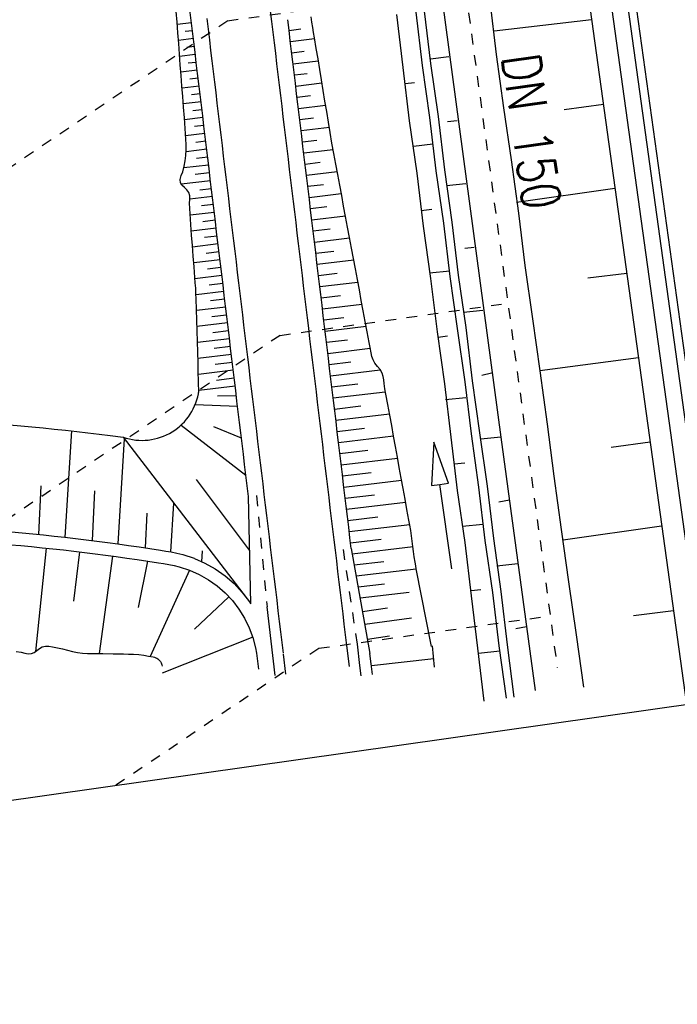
# Model space of a CAD drawing. Extents: x 446388 to 447135, y 445359 to 446567.
# Tile 4 of 80: x 446615 to 446646, y 445359 to 445406. Entities that reach past the tile are written whole.
import ezdxf

# ---------------------------------------------------------------- set-up
doc = ezdxf.new("R2010")
doc.units = 0
doc.header["$LTSCALE"] = 2
doc.header["$MEASUREMENT"] = 0
for name, pattern in [('ACAD_ISO03W100', [0.5, 0.25, -0.25]), ('AUSGEZOGEN', [0]), ('PUNKTX2', [0.5, 0.25, -0.25]), ('STRICHLINIEX2', [0.5, 0.25, -0.25])]:
    doc.linetypes.add(name, pattern=pattern)
doc.layers.get('0').update_dxf_attribs({"linetype": 'AUSGEZOGEN'})
for name, color, linetype in [('DB-Böschungen', 15, 'CONTINUOUS'), ('DB-Dränagesystem_neu', 15, 'CONTINUOUS'), ('DB-GRABEN', 15, 'AUSGEZOGEN'), ('DB-Kabelanlagen', 15, 'CONTINUOUS'), ('DB-LS-Wände', 15, 'CONTINUOUS'), ('DB-RRB_41-205', 15, 'CONTINUOUS'), ('DB-vorhandene_Dränagen', 15, 'CONTINUOUS'), ('DB-Wegböschungen', 15, 'CONTINUOUS'), ('DB-Wege', 15, 'CONTINUOUS'), ('FBRTOP', 250, 'AUSGEZOGEN'), ('Planeinteilung', 250, 'CONTINUOUS')]:
    doc.layers.add(name, color=color, linetype=linetype)
doc.styles.add('ROMANS', font='romans.shx', dxfattribs={"width": 0.8})

# ---------------------------------------------------------------- blocks, each defined once
blk = doc.blocks.new('1135594')
blk.add_line((1135, 0), (1135, 594))

msp = doc.modelspace()

# ---------------------------------------------------------------- linework, layer by layer
at = {"layer": 'DB-Böschungen', "linetype": 'Continuous'}
for p, q in [((446636.014, 445448.746), (446646.417, 445373.499)), ((446637.19, 445406.514), (446637.491, 445404.014)), ((446641.972, 445405.65), (446637.391, 445405.114)), ((446637.491, 445404.014), (446637.841, 445401.514)), ((446637.841, 445401.514), (446638.191, 445399.064)), ((446642.522, 445401.675), (446640.691, 445401.414)), ((446638.191, 445399.064), (446638.541, 445396.564)), ((446643.068, 445397.725), (446638.441, 445397.064)), ((446638.541, 445396.564), (446638.841, 445394.114)), ((446638.841, 445394.114), (446639.191, 445391.614)), ((446643.618, 445393.742), (446641.791, 445393.514)), ((446639.191, 445391.614), (446639.541, 445389.164)), ((446644.166, 445389.783), (446639.541, 445389.164)), ((446639.541, 445389.164), (446639.891, 445386.664)), ((446639.891, 445386.664), (446640.191, 445384.214)), ((446644.713, 445385.824), (446642.891, 445385.564)), ((446640.191, 445384.214), (446640.541, 445381.714)), ((446645.258, 445381.879), (446640.641, 445381.214)), ((446640.541, 445381.714), (446640.891, 445379.264)), ((446640.891, 445379.264), (446641.241, 445376.764)), ((446645.809, 445377.897), (446643.941, 445377.664)), ((446641.241, 445376.764), (446641.591, 445374.314))]:
    msp.add_line(p, q, dxfattribs=at)
at = {"layer": 'DB-Dränagesystem_neu', "linetype": 'STRICHLINIEX2'}
for p, q in [((446633.784, 445423.811), (446640.356, 445375.245)), ((446624.89, 445405.599), (446636.037, 445407.162)), ((446627.349, 445390.829), (446638.043, 445392.337)), ((446629.175, 445376.138), (446640.034, 445377.663))]:
    msp.add_line(p, q, dxfattribs=at)
at = {"layer": 'DB-GRABEN', "linetype": 'Continuous'}
for p, q in [((446634.516, 445409.85), (446637.716, 445386.051)), ((446633.716, 445406), (446634.016, 445403.5)), ((446634.116, 445406.05), (446634.416, 445403.6)), ((446632.816, 445405.9), (446633.116, 445403.4)), ((446635.266, 445403.901), (446634.416, 445403.801)), ((446634.416, 445403.6), (446634.766, 445401.101)), ((446633.116, 445403.4), (446633.416, 445400.9)), ((446634.016, 445403.5), (446634.366, 445401.051)), ((446633.216, 445402.65), (446633.666, 445402.7)), ((446633.416, 445400.9), (446633.766, 445398.45)), ((446634.366, 445401.051), (446634.666, 445398.551)), ((446634.766, 445401.101), (446635.066, 445398.601)), ((446635.666, 445400.901), (446635.216, 445400.851)), ((446634.516, 445399.801), (446633.616, 445399.7)), ((446634.666, 445398.551), (446635.016, 445396.101)), ((446635.066, 445398.601), (446635.416, 445396.151)), ((446633.766, 445398.45), (446634.066, 445395.95)), ((446636.066, 445397.951), (446635.166, 445397.851)), ((446633.966, 445396.7), (446634.466, 445396.751)), ((446634.066, 445395.95), (446634.416, 445393.5)), ((446635.016, 445396.101), (446635.316, 445393.601)), ((446635.416, 445396.151), (446635.716, 445393.651)), ((446636.466, 445394.951), (446636.016, 445394.901)), ((446635.316, 445393.851), (446634.366, 445393.75)), ((446634.416, 445393.5), (446634.716, 445391)), ((446635.316, 445393.601), (446635.666, 445391.151)), ((446635.716, 445393.651), (446636.066, 445391.201)), ((446636.866, 445392.001), (446635.966, 445391.901)), ((446635.666, 445391.151), (446636.016, 445388.651)), ((446636.066, 445391.201), (446636.366, 445388.701)), ((446634.716, 445391), (446635.066, 445388.551)), ((446634.766, 445390.751), (446635.216, 445390.801)), ((446637.266, 445389.051), (446636.816, 445388.951)), ((446635.066, 445388.551), (446635.366, 445386.051)), ((446636.016, 445388.651), (446636.316, 445386.201)), ((446636.366, 445388.701), (446636.716, 445386.251)), ((446636.066, 445387.901), (446635.116, 445387.801)), ((446635.366, 445386.051), (446635.666, 445383.551)), ((446636.316, 445386.201), (446636.666, 445383.701)), ((446636.716, 445386.251), (446637.066, 445383.751)), ((446637.716, 445386.051), (446636.766, 445385.951)), ((446637.716, 445386.051), (446639.317, 445374.151)), ((446634.572, 445385.811), (446634.457, 445383.775)), ((446635.249, 445383.887), (446634.572, 445385.811)), ((446635.516, 445384.801), (446636.016, 445384.851)), ((446634.457, 445383.775), (446634.853, 445383.831)), ((446634.853, 445383.831), (446635.249, 445383.887)), ((446635.414, 445379.871), (446634.853, 445383.831)), ((446637.066, 445383.751), (446637.366, 445381.301)), ((446635.666, 445383.551), (446636.016, 445381.101)), ((446636.666, 445383.701), (446636.966, 445381.201)), ((446638.116, 445383.101), (446637.616, 445383.001)), ((446636.866, 445381.951), (446635.916, 445381.851)), ((446636.016, 445381.101), (446636.316, 445378.601)), ((446636.966, 445381.201), (446637.316, 445378.751)), ((446637.366, 445381.301), (446637.716, 445378.801)), ((446638.516, 445380.101), (446637.516, 445380.001)), ((446636.316, 445378.851), (446636.766, 445378.901)), ((446637.316, 445378.751), (446637.616, 445376.251)), ((446637.716, 445378.801), (446638.016, 445376.301)), ((446636.316, 445378.601), (446636.616, 445376.151)), ((446638.916, 445377.151), (446638.416, 445377.051)), ((446636.616, 445376.151), (446636.917, 445373.651)), ((446637.666, 445376.001), (446636.666, 445375.901)), ((446637.616, 445376.251), (446637.967, 445373.801)), ((446638.016, 445376.301), (446638.317, 445373.851))]:
    msp.add_line(p, q, dxfattribs=at)
at = {"layer": 'DB-Kabelanlagen', "linetype": 'Continuous'}
for p, q in [((446637.286, 445452.443), (446648.154, 445373.745)), ((446637.683, 445452.498), (446648.55, 445373.801))]:
    msp.add_line(p, q, dxfattribs=at)
at = {"layer": 'DB-LS-Wände', "linetype": 'Continuous'}
msp.add_line((446637.02, 445448.888), (446647.411, 445373.64), dxfattribs=at)
at = {"layer": 'DB-RRB_41-205', "linetype": 'Continuous'}
for p, q in [((446614.654, 445386.626), (446615.18, 445386.581)), ((446615.18, 445386.581), (446615.706, 445386.534)), ((446615.706, 445386.534), (446616.232, 445386.484)), ((446616.232, 445386.484), (446616.757, 445386.432)), ((446616.757, 445386.432), (446617.282, 445386.377)), ((446617.262, 445381.349), (446617.576, 445386.345)), ((446617.282, 445386.377), (446617.807, 445386.319)), ((446617.807, 445386.319), (446618.332, 445386.259)), ((446618.332, 445386.259), (446618.856, 445386.196)), ((446618.856, 445386.196), (446619.38, 445386.131)), ((446619.38, 445386.131), (446619.994, 445386.051)), ((446619.994, 445386.051), (446625.966, 445378.254)), ((446619.748, 445381.038), (446620.058, 445385.967)), ((446616.026, 445381.48), (446616.144, 445383.764)), ((446618.544, 445381.196), (446618.665, 445383.539)), ((446622.229, 445380.665), (446622.373, 445382.945)), ((446621.038, 445380.852), (446621.122, 445382.49)), ((446614.746, 445381.6), (446615.248, 445381.555)), ((446615.248, 445381.555), (446615.748, 445381.508)), ((446615.748, 445381.508), (446616.249, 445381.458)), ((446616.249, 445381.458), (446616.749, 445381.406)), ((446614.694, 445381.002), (446615.192, 445380.958)), ((446615.192, 445380.958), (446615.69, 445380.911)), ((446616.749, 445381.406), (446617.249, 445381.351)), ((446617.249, 445381.351), (446617.749, 445381.293)), ((446617.749, 445381.293), (446618.248, 445381.233)), ((446618.248, 445381.233), (446618.747, 445381.171)), ((446618.747, 445381.171), (446619.246, 445381.106)), ((446619.246, 445381.106), (446619.744, 445381.039)), ((446619.744, 445381.039), (446620.243, 445380.969)), ((446620.243, 445380.969), (446620.74, 445380.896)), ((446615.69, 445380.911), (446616.188, 445380.861)), ((446616.382, 445380.841), (446615.878, 445375.991)), ((446616.188, 445380.861), (446616.685, 445380.809)), ((446616.685, 445380.809), (446617.182, 445380.754)), ((446617.182, 445380.754), (446617.679, 445380.697)), ((446617.934, 445380.667), (446617.657, 445378.358)), ((446617.679, 445380.697), (446618.175, 445380.638)), ((446618.175, 445380.638), (446618.671, 445380.576)), ((446618.671, 445380.576), (446619.167, 445380.511)), ((446619.167, 445380.511), (446619.663, 445380.444)), ((446620.74, 445380.896), (446621.238, 445380.821)), ((446621.238, 445380.821), (446621.734, 445380.744)), ((446621.734, 445380.744), (446621.984, 445380.706)), ((446621.984, 445380.706), (446622.243, 445380.662)), ((446622.243, 445380.662), (446622.509, 445380.61)), ((446622.509, 445380.61), (446622.787, 445380.542)), ((446622.787, 445380.542), (446623.313, 445380.37)), ((446623.688, 445380.203), (446623.714, 445380.71)), ((446619.481, 445380.469), (446618.859, 445375.896)), ((446619.663, 445380.444), (446620.158, 445380.375)), ((446620.158, 445380.375), (446620.653, 445380.303)), ((446620.653, 445380.303), (446621.147, 445380.228)), ((446621.136, 445380.23), (446620.69, 445378.05)), ((446621.147, 445380.228), (446621.641, 445380.152)), ((446621.641, 445380.152), (446621.888, 445380.113)), ((446621.888, 445380.113), (446622.135, 445380.072)), ((446622.135, 445380.072), (446622.38, 445380.024)), ((446623.341, 445380.357), (446623.825, 445380.143)), ((446623.825, 445380.143), (446624.312, 445379.866)), ((446623.105, 445379.806), (446621.258, 445375.761)), ((446622.38, 445380.024), (446622.623, 445379.965)), ((446622.623, 445379.965), (446623.098, 445379.809)), ((446623.098, 445379.809), (446623.555, 445379.606)), ((446623.555, 445379.606), (446623.989, 445379.359)), ((446624.312, 445379.866), (446624.768, 445379.542)), ((446623.989, 445379.359), (446624.397, 445379.07)), ((446624.768, 445379.542), (446625.19, 445379.174)), ((446625.19, 445379.174), (446625.574, 445378.766)), ((446624.397, 445379.07), (446624.774, 445378.742)), ((446624.774, 445378.742), (446625.116, 445378.377)), ((446625.574, 445378.766), (446625.914, 445378.322)), ((446624.954, 445378.558), (446623.341, 445377.043)), ((446625.116, 445378.377), (446625.42, 445377.981)), ((446625.914, 445378.322), (446625.968, 445378.234)), ((446625.42, 445377.981), (446625.683, 445377.556)), ((446625.683, 445377.556), (446625.902, 445377.106)), ((446625.902, 445377.106), (446626.075, 445376.638)), ((446626.069, 445376.655), (446621.822, 445374.974)), ((446626.075, 445376.638), (446626.2, 445376.154)), ((446614.972, 445375.996), (446615.209, 445375.956)), ((446615.209, 445375.956), (446615.37, 445375.915)), ((446615.37, 445375.915), (446615.529, 445375.884)), ((446615.529, 445375.884), (446615.68, 445375.89)), ((446615.68, 445375.89), (446615.81, 445375.945)), ((446615.81, 445375.945), (446615.934, 445376.033)), ((446615.934, 445376.033), (446616.059, 445376.126)), ((446616.059, 445376.126), (446616.191, 445376.2)), ((446616.191, 445376.2), (446616.345, 445376.236)), ((446616.345, 445376.236), (446616.508, 445376.235)), ((446616.508, 445376.235), (446616.672, 445376.212)), ((446616.672, 445376.212), (446616.909, 445376.162)), ((446616.909, 445376.162), (446617.14, 445376.106)), ((446617.14, 445376.106), (446617.372, 445376.051)), ((446617.372, 445376.051), (446617.607, 445375.996)), ((446617.607, 445375.996), (446617.84, 445375.943)), ((446617.84, 445375.943), (446618.076, 445375.906)), ((446618.076, 445375.906), (446618.315, 445375.897)), ((446618.315, 445375.897), (446618.555, 445375.899)), ((446618.555, 445375.899), (446618.796, 445375.897)), ((446618.796, 445375.897), (446619.036, 445375.892)), ((446619.036, 445375.892), (446619.516, 445375.883)), ((446619.516, 445375.883), (446619.757, 445375.877)), ((446619.757, 445375.877), (446619.997, 445375.873)), ((446619.997, 445375.873), (446620.238, 445375.87)), ((446620.238, 445375.87), (446620.479, 445375.862)), ((446626.2, 445376.154), (446626.243, 445375.908)), ((446626.243, 445375.908), (446626.278, 445375.66)), ((446631.627, 445375.402), (446631.567, 445375.898)), ((446634.552, 445375.753), (446634.508, 445376.252)), ((446620.479, 445375.862), (446620.717, 445375.841)), ((446620.717, 445375.841), (446620.954, 445375.81)), ((446620.954, 445375.81), (446621.18, 445375.775)), ((446621.18, 445375.775), (446621.403, 445375.732)), ((446621.403, 445375.732), (446621.462, 445375.718)), ((446621.462, 445375.718), (446621.518, 445375.698)), ((446621.518, 445375.698), (446621.571, 445375.671)), ((446621.571, 445375.671), (446621.62, 445375.638)), ((446621.62, 445375.638), (446621.665, 445375.6)), ((446621.665, 445375.6), (446621.705, 445375.558)), ((446621.705, 445375.558), (446621.74, 445375.512)), ((446621.74, 445375.512), (446621.769, 445375.463)), ((446621.769, 445375.463), (446621.793, 445375.411)), ((446621.793, 445375.411), (446621.81, 445375.358)), ((446626.278, 445375.66), (446626.337, 445375.164)), ((446631.686, 445374.906), (446631.627, 445375.402)), ((446631.636, 445375.326), (446634.56, 445375.666)), ((446634.596, 445375.255), (446634.552, 445375.753)), ((446621.81, 445375.358), (446621.822, 445375.304))]:
    msp.add_line(p, q, dxfattribs=at)
at = {"layer": 'DB-vorhandene_Dränagen', "linetype": 'ACAD_ISO03W100'}
for p, q in [((446624.894, 445405.601), (446590.361, 445382.273)), ((446627.351, 445390.83), (446592.472, 445367.269)), ((446629.17, 445376.135), (446619.652, 445369.706))]:
    msp.add_line(p, q, dxfattribs=at)
at = {"layer": 'DB-Wegböschungen', "linetype": 'Continuous'}
for p, q in [((446622.518, 445405.531), (446622.48, 445406.03)), ((446623.184, 445405.611), (446623.124, 445406.107)), ((446622.556, 445405.032), (446622.518, 445405.531)), ((446623.197, 445405.501), (446622.526, 445405.42)), ((446623.243, 445405.114), (446623.184, 445405.611)), ((446627.771, 445405.154), (446627.711, 445405.651)), ((446628.842, 445405.535), (446628.804, 445405.782)), ((446628.886, 445405.288), (446628.842, 445405.535)), ((446622.594, 445404.533), (446622.556, 445405.032)), ((446623.242, 445405.13), (446622.898, 445405.089)), ((446623.303, 445404.618), (446623.243, 445405.114)), ((446627.831, 445404.658), (446627.771, 445405.154)), ((446627.772, 445405.148), (446628.329, 445405.215)), ((446628.928, 445405.042), (446628.886, 445405.288)), ((446628.968, 445404.795), (446628.928, 445405.042)), ((446623.286, 445404.76), (446622.583, 445404.675)), ((446622.632, 445404.034), (446622.594, 445404.533)), ((446623.363, 445404.121), (446623.303, 445404.618)), ((446627.89, 445404.162), (446627.831, 445404.658)), ((446627.835, 445404.625), (446628.973, 445404.762)), ((446629.05, 445404.301), (446628.968, 445404.795)), ((446623.331, 445404.389), (446622.971, 445404.346)), ((446623.422, 445403.625), (446623.363, 445404.121)), ((446627.95, 445403.665), (446627.89, 445404.162)), ((446627.897, 445404.102), (446628.478, 445404.172)), ((446629.132, 445403.807), (446629.05, 445404.301)), ((446622.67, 445403.535), (446622.632, 445404.034)), ((446623.375, 445404.018), (446622.64, 445403.93)), ((446623.42, 445403.647), (446623.044, 445403.602)), ((446623.482, 445403.129), (446623.422, 445403.625)), ((446628.009, 445403.169), (446627.95, 445403.665)), ((446627.96, 445403.579), (446629.146, 445403.722)), ((446629.214, 445403.313), (446629.132, 445403.807)), ((446622.708, 445403.036), (446622.67, 445403.535)), ((446623.464, 445403.277), (446622.696, 445403.184)), ((446628.069, 445402.672), (446628.009, 445403.169)), ((446629.296, 445402.82), (446629.214, 445403.313)), ((446622.746, 445402.537), (446622.708, 445403.036)), ((446623.509, 445402.906), (446623.117, 445402.859)), ((446623.542, 445402.632), (446623.482, 445403.129)), ((446628.023, 445403.057), (446628.628, 445403.129)), ((446628.086, 445402.534), (446629.319, 445402.682)), ((446629.378, 445402.326), (446629.296, 445402.82)), ((446622.784, 445402.038), (446622.746, 445402.537)), ((446623.553, 445402.535), (446622.753, 445402.439)), ((446623.601, 445402.136), (446623.542, 445402.632)), ((446628.129, 445402.176), (446628.069, 445402.672)), ((446629.46, 445401.832), (446629.378, 445402.326)), ((446622.822, 445401.539), (446622.784, 445402.038)), ((446623.642, 445401.794), (446622.81, 445401.694)), ((446623.598, 445402.165), (446623.19, 445402.115)), ((446623.661, 445401.639), (446623.601, 445402.136)), ((446628.188, 445401.679), (446628.129, 445402.176)), ((446628.149, 445402.011), (446628.777, 445402.086)), ((446629.542, 445401.338), (446629.46, 445401.832)), ((446622.861, 445401.04), (446622.822, 445401.539)), ((446623.687, 445401.423), (446623.263, 445401.372)), ((446623.72, 445401.143), (446623.661, 445401.639)), ((446628.248, 445401.183), (446628.188, 445401.679)), ((446628.211, 445401.488), (446629.491, 445401.642)), ((446629.624, 445400.845), (446629.542, 445401.338)), ((446622.881, 445400.79), (446622.861, 445401.04)), ((446623.731, 445401.052), (446622.868, 445400.949)), ((446623.78, 445400.646), (446623.72, 445401.143)), ((446628.308, 445400.687), (446628.248, 445401.183)), ((446628.274, 445400.965), (446628.926, 445401.043)), ((446629.706, 445400.351), (446629.624, 445400.845)), ((446622.9, 445400.541), (446622.881, 445400.79)), ((446622.914, 445400.291), (446622.9, 445400.541)), ((446623.776, 445400.682), (446623.336, 445400.629)), ((446623.84, 445400.15), (446623.78, 445400.646)), ((446628.367, 445400.19), (446628.308, 445400.687)), ((446628.337, 445400.442), (446629.664, 445400.601)), ((446622.927, 445400.04), (446622.914, 445400.291)), ((446623.82, 445400.311), (446622.918, 445400.203)), ((446622.941, 445399.79), (446622.927, 445400.04)), ((446623.865, 445399.94), (446623.402, 445399.885)), ((446623.899, 445399.654), (446623.84, 445400.15)), ((446628.427, 445399.694), (446628.367, 445400.19)), ((446628.4, 445399.919), (446629.075, 445400)), ((446629.788, 445399.857), (446629.706, 445400.351)), ((446622.926, 445399.282), (446622.944, 445399.539)), ((446623.909, 445399.569), (446622.94, 445399.453)), ((446622.944, 445399.539), (446622.941, 445399.79)), ((446623.959, 445399.157), (446623.899, 445399.654)), ((446628.486, 445399.197), (446628.427, 445399.694)), ((446628.463, 445399.396), (446629.838, 445399.561)), ((446629.874, 445399.364), (446629.788, 445399.857)), ((446622.853, 445398.773), (446622.894, 445399.029)), ((446622.894, 445399.029), (446622.926, 445399.282)), ((446623.954, 445399.199), (446623.427, 445399.135)), ((446624.019, 445398.661), (446623.959, 445399.157)), ((446628.546, 445398.701), (446628.486, 445399.197)), ((446629.966, 445398.871), (446629.874, 445399.364)), ((446622.784, 445398.512), (446622.853, 445398.773)), ((446623.999, 445398.828), (446622.835, 445398.688)), ((446624.078, 445398.164), (446624.019, 445398.661)), ((446628.525, 445398.873), (446629.229, 445398.958)), ((446628.606, 445398.204), (446628.546, 445398.701)), ((446628.588, 445398.35), (446630.031, 445398.524)), ((446630.058, 445398.379), (446629.966, 445398.871)), ((446622.666, 445398.155), (446622.716, 445398.332)), ((446622.673, 445397.996), (446622.666, 445398.155)), ((446624.088, 445398.087), (446622.713, 445397.922)), ((446622.716, 445398.332), (446622.784, 445398.512)), ((446624.043, 445398.457), (446623.374, 445398.377)), ((446624.138, 445397.668), (446624.078, 445398.164)), ((446628.665, 445397.708), (446628.606, 445398.204)), ((446630.15, 445397.886), (446630.058, 445398.379)), ((446622.748, 445397.877), (446622.673, 445397.996)), ((446622.863, 445397.769), (446622.748, 445397.877)), ((446622.983, 445397.661), (446622.863, 445397.769)), ((446623.076, 445397.54), (446622.983, 445397.661)), ((446624.132, 445397.716), (446623.59, 445397.651)), ((446624.197, 445397.171), (446624.138, 445397.668)), ((446628.651, 445397.827), (446629.39, 445397.916)), ((446628.725, 445397.212), (446628.665, 445397.708)), ((446630.243, 445397.394), (446630.15, 445397.886)), ((446623.118, 445397.386), (446623.076, 445397.54)), ((446623.104, 445397.04), (446623.117, 445397.215)), ((446623.117, 445397.215), (446623.118, 445397.386)), ((446624.177, 445397.345), (446623.117, 445397.218)), ((446624.257, 445396.675), (446624.197, 445397.171)), ((446628.714, 445397.304), (446630.225, 445397.486)), ((446628.785, 445396.715), (446628.725, 445397.212)), ((446630.335, 445396.901), (446630.243, 445397.394)), ((446623.11, 445396.787), (446623.104, 445397.04)), ((446623.133, 445396.54), (446623.11, 445396.787)), ((446624.221, 445396.974), (446623.664, 445396.907)), ((446624.317, 445396.179), (446624.257, 445396.675)), ((446628.777, 445396.781), (446629.55, 445396.874)), ((446628.844, 445396.219), (446628.785, 445396.715)), ((446630.427, 445396.409), (446630.335, 445396.901)), ((446623.148, 445396.291), (446623.133, 445396.54)), ((446624.266, 445396.604), (446623.138, 445396.468)), ((446623.161, 445396.04), (446623.148, 445396.291)), ((446624.31, 445396.233), (446623.734, 445396.164)), ((446628.839, 445396.259), (446630.42, 445396.448)), ((446628.904, 445395.722), (446628.844, 445396.219)), ((446630.519, 445395.916), (446630.427, 445396.409)), ((446623.178, 445395.79), (446623.161, 445396.04)), ((446623.198, 445395.541), (446623.178, 445395.79)), ((446624.355, 445395.862), (446623.184, 445395.722)), ((446624.376, 445395.682), (446624.317, 445396.179)), ((446628.902, 445395.736), (446629.71, 445395.833)), ((446630.612, 445395.424), (446630.519, 445395.916)), ((446623.237, 445395.042), (446623.198, 445395.541)), ((446624.399, 445395.492), (446623.806, 445395.42)), ((446624.436, 445395.186), (446624.376, 445395.682)), ((446628.964, 445395.226), (446628.904, 445395.722)), ((446628.965, 445395.213), (446630.614, 445395.411)), ((446630.704, 445394.931), (446630.612, 445395.424)), ((446623.276, 445394.543), (446623.237, 445395.042)), ((446624.444, 445395.121), (446623.242, 445394.976)), ((446624.496, 445394.689), (446624.436, 445395.186)), ((446629.023, 445394.729), (446628.964, 445395.226)), ((446630.796, 445394.439), (446630.704, 445394.931)), ((446623.315, 445394.044), (446623.276, 445394.543)), ((446624.533, 445394.379), (446623.301, 445394.231)), ((446624.488, 445394.75), (446623.88, 445394.677)), ((446624.555, 445394.193), (446624.496, 445394.689)), ((446629.083, 445394.233), (446629.023, 445394.729)), ((446629.028, 445394.69), (446629.869, 445394.791)), ((446629.091, 445394.167), (446630.808, 445394.373)), ((446630.888, 445393.946), (446630.796, 445394.439)), ((446623.354, 445393.545), (446623.315, 445394.044)), ((446624.577, 445394.009), (446623.953, 445393.934)), ((446624.615, 445393.696), (446624.555, 445394.193)), ((446629.142, 445393.737), (446629.083, 445394.233)), ((446630.98, 445393.454), (446630.888, 445393.946)), ((446623.375, 445393.296), (446623.354, 445393.545)), ((446624.622, 445393.638), (446623.359, 445393.486)), ((446624.675, 445393.2), (446624.615, 445393.696)), ((446629.202, 445393.24), (446629.142, 445393.737)), ((446629.154, 445393.644), (446630.029, 445393.749)), ((446631.072, 445392.961), (446630.98, 445393.454)), ((446623.393, 445393.046), (446623.375, 445393.296)), ((446623.405, 445392.796), (446623.393, 445393.046)), ((446624.666, 445393.267), (446624.027, 445393.19)), ((446624.734, 445392.703), (446624.675, 445393.2)), ((446629.262, 445392.744), (446629.202, 445393.24)), ((446629.216, 445393.121), (446631.002, 445393.335)), ((446623.414, 445392.545), (446623.405, 445392.796)), ((446624.711, 445392.896), (446623.407, 445392.74)), ((446623.428, 445392.043), (446623.414, 445392.545)), ((446624.755, 445392.526), (446624.087, 445392.446)), ((446624.794, 445392.207), (446624.734, 445392.703)), ((446629.321, 445392.247), (446629.262, 445392.744)), ((446629.279, 445392.598), (446630.189, 445392.707)), ((446631.164, 445392.469), (446631.072, 445392.961)), ((446623.443, 445391.541), (446623.428, 445392.043)), ((446624.8, 445392.155), (446623.43, 445391.99)), ((446624.853, 445391.711), (446624.794, 445392.207)), ((446629.381, 445391.751), (446629.321, 445392.247)), ((446629.342, 445392.075), (446631.196, 445392.298)), ((446631.256, 445391.976), (446631.164, 445392.469)), ((446624.845, 445391.784), (446624.143, 445391.7)), ((446624.913, 445391.214), (446624.853, 445391.711)), ((446629.441, 445391.254), (446629.381, 445391.751)), ((446629.405, 445391.552), (446630.349, 445391.666)), ((446631.348, 445391.484), (446631.256, 445391.976)), ((446623.457, 445391.039), (446623.443, 445391.541)), ((446624.889, 445391.414), (446623.451, 445391.241)), ((446624.973, 445390.718), (446624.913, 445391.214)), ((446629.5, 445390.758), (446629.441, 445391.254)), ((446629.468, 445391.029), (446631.39, 445391.26)), ((446631.44, 445390.991), (446631.348, 445391.484)), ((446623.472, 445390.537), (446623.457, 445391.039)), ((446624.978, 445390.672), (446623.473, 445390.491)), ((446624.934, 445391.043), (446624.198, 445390.955)), ((446625.032, 445390.221), (446624.973, 445390.718)), ((446629.56, 445390.262), (446629.5, 445390.758)), ((446631.532, 445390.499), (446631.44, 445390.991)), ((446623.486, 445390.036), (446623.472, 445390.537)), ((446625.023, 445390.301), (446624.253, 445390.209)), ((446625.092, 445389.725), (446625.032, 445390.221)), ((446629.53, 445390.506), (446630.509, 445390.624)), ((446629.619, 445389.765), (446629.56, 445390.262)), ((446629.593, 445389.984), (446631.582, 445390.222)), ((446631.577, 445390.253), (446631.532, 445390.499)), ((446631.624, 445390.006), (446631.577, 445390.253)), ((446623.501, 445389.534), (446623.486, 445390.036)), ((446625.067, 445389.931), (446623.495, 445389.742)), ((446629.679, 445389.269), (446629.619, 445389.765)), ((446631.663, 445389.837), (446631.624, 445390.006)), ((446631.717, 445389.674), (446631.663, 445389.837)), ((446623.515, 445389.032), (446623.501, 445389.534)), ((446625.112, 445389.56), (446624.309, 445389.464)), ((446625.152, 445389.229), (446625.092, 445389.725)), ((446629.656, 445389.461), (446630.68, 445389.584)), ((446631.794, 445389.523), (446631.717, 445389.674)), ((446631.916, 445389.369), (446631.794, 445389.523)), ((446632.047, 445389.221), (446631.916, 445389.369)), ((446623.522, 445388.781), (446623.515, 445389.032)), ((446625.156, 445389.189), (446623.516, 445388.992)), ((446625.201, 445388.819), (446624.364, 445388.718)), ((446625.211, 445388.732), (446625.152, 445389.229)), ((446629.739, 445388.772), (446629.679, 445389.269)), ((446629.719, 445388.938), (446632.05, 445389.218)), ((446632.15, 445389.062), (446632.047, 445389.221)), ((446632.197, 445388.906), (446632.15, 445389.062)), ((446632.217, 445388.739), (446632.197, 445388.906)), ((446623.53, 445388.53), (446623.522, 445388.781)), ((446623.541, 445388.279), (446623.53, 445388.53)), ((446625.245, 445388.448), (446623.542, 445388.243)), ((446625.271, 445388.236), (446625.211, 445388.732)), ((446629.798, 445388.276), (446629.739, 445388.772)), ((446629.782, 445388.415), (446631.001, 445388.561)), ((446632.23, 445388.568), (446632.217, 445388.739)), ((446632.263, 445388.318), (446632.23, 445388.568)), ((446623.543, 445388.154), (446623.541, 445388.279)), ((446625.301, 445387.987), (446624.415, 445387.972)), ((446625.33, 445387.739), (446625.271, 445388.236)), ((446629.858, 445387.779), (446629.798, 445388.276)), ((446629.844, 445387.892), (446632.287, 445388.185)), ((446632.309, 445388.074), (446632.263, 445388.318)), ((446632.404, 445387.582), (446632.309, 445388.074)), ((446625.36, 445387.491), (446623.36, 445387.562)), ((446625.39, 445387.243), (446625.33, 445387.739)), ((446629.918, 445387.283), (446629.858, 445387.779)), ((446629.907, 445387.369), (446631.147, 445387.518)), ((446632.499, 445387.089), (446632.404, 445387.582)), ((446625.45, 445386.746), (446625.39, 445387.243)), ((446629.977, 445386.787), (446629.918, 445387.283)), ((446629.97, 445386.846), (446632.488, 445387.148)), ((446632.589, 445386.597), (446632.499, 445387.089)), ((446622.704, 445386.618), (446625.748, 445384.264)), ((446625.539, 445386.002), (446624.244, 445386.534)), ((446625.509, 445386.25), (446625.45, 445386.746)), ((446630.037, 445386.29), (446629.977, 445386.787)), ((446632.679, 445386.104), (446632.589, 445386.597)), ((446625.569, 445385.753), (446625.509, 445386.25)), ((446630.033, 445386.323), (446631.308, 445386.476)), ((446630.096, 445385.794), (446630.037, 445386.29)), ((446630.096, 445385.8), (446632.678, 445386.11)), ((446632.769, 445385.611), (446632.679, 445386.104)), ((446625.629, 445385.257), (446625.569, 445385.753)), ((446630.156, 445385.297), (446630.096, 445385.794)), ((446632.858, 445385.118), (446632.769, 445385.611)), ((446625.688, 445384.761), (446625.629, 445385.257)), ((446630.216, 445384.801), (446630.156, 445385.297)), ((446630.158, 445385.277), (446631.465, 445385.434)), ((446632.948, 445384.625), (446632.858, 445385.118)), ((446625.748, 445384.264), (446625.688, 445384.761)), ((446630.275, 445384.304), (446630.216, 445384.801)), ((446630.221, 445384.754), (446632.867, 445385.072)), ((446625.869, 445383.258), (446625.748, 445384.264)), ((446630.335, 445383.808), (446630.275, 445384.304)), ((446630.284, 445384.231), (446631.623, 445384.392)), ((446633.038, 445384.133), (446632.948, 445384.625)), ((446625.924, 445380.747), (446623.429, 445384.061)), ((446630.395, 445383.312), (446630.335, 445383.808)), ((446630.347, 445383.708), (446633.056, 445384.034)), ((446633.128, 445383.64), (446633.038, 445384.133)), ((446630.454, 445382.815), (446630.395, 445383.312)), ((446630.41, 445383.186), (446631.78, 445383.35)), ((446633.217, 445383.147), (446633.128, 445383.64)), ((446625.98, 445378.236), (446625.869, 445383.258)), ((446630.514, 445382.319), (446630.454, 445382.815)), ((446630.473, 445382.663), (446633.245, 445382.996)), ((446633.307, 445382.654), (446633.217, 445383.147)), ((446633.351, 445382.408), (446633.307, 445382.654)), ((446633.397, 445382.161), (446633.351, 445382.408)), ((446630.573, 445381.822), (446630.514, 445382.319)), ((446630.535, 445382.14), (446631.937, 445382.308)), ((446630.598, 445381.617), (446633.438, 445381.958)), ((446633.447, 445381.916), (446633.397, 445382.161)), ((446633.492, 445381.669), (446633.447, 445381.916)), ((446630.633, 445381.326), (446630.573, 445381.822)), ((446633.527, 445381.422), (446633.492, 445381.669)), ((446633.556, 445381.173), (446633.527, 445381.422)), ((446630.693, 445380.829), (446630.633, 445381.326)), ((446630.661, 445381.094), (446632.093, 445381.266)), ((446633.589, 445380.925), (446633.556, 445381.173)), ((446630.693, 445380.829), (446631.567, 445375.898)), ((446630.693, 445380.829), (446630.693, 445380.829)), ((446630.738, 445380.574), (446633.59, 445380.915)), ((446633.62, 445380.677), (446633.589, 445380.925)), ((446633.647, 445380.43), (446633.62, 445380.677)), ((446630.83, 445380.056), (446632.219, 445380.22)), ((446633.684, 445380.182), (446633.647, 445380.43)), ((446633.72, 445380.014), (446633.684, 445380.182)), ((446630.922, 445379.538), (446633.745, 445379.873)), ((446633.746, 445379.873), (446633.72, 445380.014)), ((446634.453, 445376.222), (446633.746, 445379.873)), ((446633.746, 445379.873), (446633.746, 445379.873)), ((446633.746, 445379.873), (446633.746, 445379.873)), ((446631.013, 445379.02), (446632.257, 445379.164)), ((446631.105, 445378.502), (446633.417, 445378.773)), ((446631.217, 445377.871), (446632.391, 445378.034)), ((446631.324, 445377.27), (446633.515, 445377.575)), ((446631.449, 445376.562), (446632.489, 445376.726))]:
    msp.add_line(p, q, dxfattribs=at)
msp.add_ellipse((446620.877, 445388.587), major_axis=(2.66, 0.375), ratio=1, start_param=4.236834, end_param=6.014454, dxfattribs=at)
at = {"layer": 'DB-Wege', "linetype": 'Continuous'}
for p, q in [((446626.967, 445405.562), (446626.907, 445406.058)), ((446623.988, 445405.204), (446623.928, 445405.7)), ((446627.026, 445405.065), (446626.967, 445405.562)), ((446624.048, 445404.707), (446623.988, 445405.204)), ((446627.086, 445404.569), (446627.026, 445405.065)), ((446624.107, 445404.211), (446624.048, 445404.707)), ((446627.146, 445404.072), (446627.086, 445404.569)), ((446624.167, 445403.714), (446624.107, 445404.211)), ((446627.205, 445403.576), (446627.146, 445404.072)), ((446624.227, 445403.218), (446624.167, 445403.714)), ((446624.286, 445402.722), (446624.227, 445403.218)), ((446627.265, 445403.079), (446627.205, 445403.576)), ((446624.346, 445402.225), (446624.286, 445402.722)), ((446627.324, 445402.583), (446627.265, 445403.079)), ((446624.405, 445401.729), (446624.346, 445402.225)), ((446627.384, 445402.086), (446627.324, 445402.583)), ((446627.444, 445401.59), (446627.384, 445402.086)), ((446624.465, 445401.232), (446624.405, 445401.729)), ((446627.503, 445401.094), (446627.444, 445401.59)), ((446624.525, 445400.736), (446624.465, 445401.232)), ((446627.563, 445400.597), (446627.503, 445401.094)), ((446624.584, 445400.239), (446624.525, 445400.736)), ((446627.623, 445400.101), (446627.563, 445400.597)), ((446624.644, 445399.743), (446624.584, 445400.239)), ((446627.682, 445399.604), (446627.623, 445400.101)), ((446624.704, 445399.247), (446624.644, 445399.743)), ((446627.742, 445399.108), (446627.682, 445399.604)), ((446624.763, 445398.75), (446624.704, 445399.247)), ((446627.801, 445398.611), (446627.742, 445399.108)), ((446624.823, 445398.254), (446624.763, 445398.75)), ((446627.861, 445398.115), (446627.801, 445398.611)), ((446624.883, 445397.757), (446624.823, 445398.254)), ((446627.921, 445397.619), (446627.861, 445398.115)), ((446624.942, 445397.261), (446624.883, 445397.757)), ((446627.98, 445397.122), (446627.921, 445397.619)), ((446625.002, 445396.764), (446624.942, 445397.261)), ((446625.061, 445396.268), (446625.002, 445396.764)), ((446628.04, 445396.626), (446627.98, 445397.122)), ((446625.121, 445395.772), (446625.061, 445396.268)), ((446628.1, 445396.129), (446628.04, 445396.626)), ((446625.181, 445395.275), (446625.121, 445395.772)), ((446628.159, 445395.633), (446628.1, 445396.129)), ((446628.219, 445395.136), (446628.159, 445395.633)), ((446625.24, 445394.779), (446625.181, 445395.275)), ((446628.278, 445394.64), (446628.219, 445395.136)), ((446625.3, 445394.282), (446625.24, 445394.779)), ((446628.338, 445394.144), (446628.278, 445394.64)), ((446625.36, 445393.786), (446625.3, 445394.282)), ((446628.398, 445393.647), (446628.338, 445394.144)), ((446625.419, 445393.289), (446625.36, 445393.786)), ((446628.457, 445393.151), (446628.398, 445393.647)), ((446625.479, 445392.793), (446625.419, 445393.289)), ((446628.517, 445392.654), (446628.457, 445393.151)), ((446625.538, 445392.297), (446625.479, 445392.793)), ((446628.577, 445392.158), (446628.517, 445392.654)), ((446625.598, 445391.8), (446625.538, 445392.297)), ((446628.636, 445391.661), (446628.577, 445392.158)), ((446625.658, 445391.304), (446625.598, 445391.8)), ((446628.696, 445391.165), (446628.636, 445391.661)), ((446625.717, 445390.807), (446625.658, 445391.304)), ((446628.756, 445390.669), (446628.696, 445391.165)), ((446625.777, 445390.311), (446625.717, 445390.807)), ((446628.815, 445390.172), (446628.756, 445390.669)), ((446625.837, 445389.814), (446625.777, 445390.311)), ((446625.896, 445389.318), (446625.837, 445389.814)), ((446628.875, 445389.676), (446628.815, 445390.172)), ((446625.956, 445388.821), (446625.896, 445389.318)), ((446628.934, 445389.179), (446628.875, 445389.676)), ((446626.015, 445388.325), (446625.956, 445388.821)), ((446628.994, 445388.683), (446628.934, 445389.179)), ((446629.054, 445388.186), (446628.994, 445388.683)), ((446626.075, 445387.829), (446626.015, 445388.325)), ((446629.113, 445387.69), (446629.054, 445388.186)), ((446626.135, 445387.332), (446626.075, 445387.829)), ((446629.173, 445387.194), (446629.113, 445387.69)), ((446626.194, 445386.836), (446626.135, 445387.332)), ((446629.233, 445386.697), (446629.173, 445387.194)), ((446626.254, 445386.339), (446626.194, 445386.836)), ((446629.292, 445386.201), (446629.233, 445386.697)), ((446626.314, 445385.843), (446626.254, 445386.339)), ((446629.352, 445385.704), (446629.292, 445386.201)), ((446626.373, 445385.346), (446626.314, 445385.843)), ((446629.411, 445385.208), (446629.352, 445385.704)), ((446626.433, 445384.85), (446626.373, 445385.346)), ((446629.471, 445384.711), (446629.411, 445385.208)), ((446626.492, 445384.354), (446626.433, 445384.85)), ((446629.531, 445384.215), (446629.471, 445384.711)), ((446626.552, 445383.857), (446626.492, 445384.354)), ((446629.59, 445383.718), (446629.531, 445384.215)), ((446626.612, 445383.361), (446626.552, 445383.857)), ((446626.671, 445382.864), (446626.612, 445383.361)), ((446629.65, 445383.222), (446629.59, 445383.718)), ((446626.731, 445382.368), (446626.671, 445382.864)), ((446629.71, 445382.726), (446629.65, 445383.222)), ((446626.791, 445381.871), (446626.731, 445382.368)), ((446629.769, 445382.229), (446629.71, 445382.726)), ((446629.829, 445381.733), (446629.769, 445382.229)), ((446626.85, 445381.375), (446626.791, 445381.871)), ((446629.888, 445381.236), (446629.829, 445381.733)), ((446626.91, 445380.879), (446626.85, 445381.375)), ((446629.948, 445380.74), (446629.888, 445381.236)), ((446626.969, 445380.382), (446626.91, 445380.879)), ((446630.008, 445380.243), (446629.948, 445380.74)), ((446627.029, 445379.886), (446626.969, 445380.382)), ((446630.067, 445379.747), (446630.008, 445380.243)), ((446627.089, 445379.389), (446627.029, 445379.886)), ((446630.127, 445379.251), (446630.067, 445379.747)), ((446627.148, 445378.893), (446627.089, 445379.389)), ((446630.187, 445378.754), (446630.127, 445379.251)), ((446627.208, 445378.396), (446627.148, 445378.893)), ((446630.246, 445378.258), (446630.187, 445378.754)), ((446627.268, 445377.9), (446627.208, 445378.396)), ((446630.306, 445377.761), (446630.246, 445378.258)), ((446627.129, 445374.862), (446626.741, 445378.089)), ((446627.327, 445377.404), (446627.268, 445377.9)), ((446630.365, 445377.265), (446630.306, 445377.761)), ((446627.387, 445376.907), (446627.327, 445377.404)), ((446630.425, 445376.768), (446630.365, 445377.265)), ((446627.446, 445376.411), (446627.387, 445376.907)), ((446627.506, 445375.914), (446627.446, 445376.411)), ((446630.485, 445376.272), (446630.425, 445376.768)), ((446631.1, 445375.339), (446630.981, 445376.332)), ((446627.625, 445374.921), (446627.512, 445375.864)), ((446630.604, 445375.279), (446630.485, 445376.272)), ((446631.16, 445374.842), (446631.1, 445375.339))]:
    msp.add_line(p, q, dxfattribs=at)
at = {"layer": 'DB-Wege', "linetype": 'PUNKTX2'}
for p, q in [((446626.24, 445383.31), (446626.741, 445378.089)), ((446630.981, 445376.332), (446630.321, 445380.777))]:
    msp.add_line(p, q, dxfattribs=at)
at = {"layer": 'FBRTOP'}
msp.add_lwpolyline([(446576.449, 446163.728, -0.000132), (446578.343, 446150.384, -0.000157), (446579.926, 446139.19, -0.000509), (446581.889, 446125.17, 0.000658), (446583.412, 446114.317, 0.000059), (446585.17, 446101.916, 0.000061), (446586.887, 446089.829, 0.000001), (446588.957, 446075.27, 0.000001), (446590.43, 446064.906, 0.000008), (446592.183, 446052.577, -0.000007), (446593.936, 446040.247, -0.00042), (446595.406, 446029.844, 0.000308), (446597.407, 446015.661, 0.000387), (446598.701, 446006.581, -0.000225), (446600.926, 445991.002, -0.000119), (446601.235, 445988.828, -0.000144)], format="xyb", dxfattribs=at)
at = {"layer": 'FBRTOP', "const_width": 0.5}
for points in [[(446559.09, 446507.465), (446566.275, 446456.768, -0.000002), (446573.292, 446407.262, 0.000001), (446580.308, 446357.757, 0.000002), (446589.079, 446295.875, -0.000002), (446597.85, 446233.994, -0.000002), (446606.621, 446172.112, 0.000003), (446615.391, 446110.231, 0.000001), (446624.162, 446048.349, -0.000002), (446632.933, 445986.468, 0), (446646.197, 445892.885, 0), (446657.491, 445813.2), (446671.524, 445714.189, 0.000002), (446687.312, 445602.802, -0.000002), (446703.099, 445491.416), (446717.132, 445392.405, 0.000001), (446718.367, 445383.697, 0)], [(446531.367, 446503.536), (446538.553, 446452.838, -0.000002), (446545.569, 446403.333, 0.000001), (446552.586, 446353.827, 0.000002), (446561.357, 446291.946, -0.000002), (446570.128, 446230.064, -0.000002), (446578.898, 446168.183, 0.000003), (446587.669, 446106.301, 0.000001), (446596.44, 446044.42, -0.000002), (446605.211, 445982.538, 0), (446618.474, 445888.956, 0), (446629.769, 445809.27), (446643.802, 445710.259, 0.000002), (446659.589, 445598.873, -0.000002), (446675.377, 445487.486), (446689.41, 445388.475, 0.000001), (446690.644, 445379.768, 0)]]:
    msp.add_lwpolyline(points, format="xyb", dxfattribs=at)

# ---------------------------------------------------------------- block references
at = {"layer": 'Planeinteilung', "linetype": 'Continuous', "rotation": 278.0670474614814}
msp.add_blockref('1135594', (446387.842, 446483.194), dxfattribs=at)

# ---------------------------------------------------------------- texts
at = {"layer": 'DB-Dränagesystem_neu', "linetype": 'Continuous', "style": 'ROMANS', "oblique": 0, "width": 0.8}
msp.add_text('DN 150', height=1.8, rotation=278.0112, dxfattribs=at).set_placement((446637.748, 445403.918))

doc.saveas('drawing.dxf')
